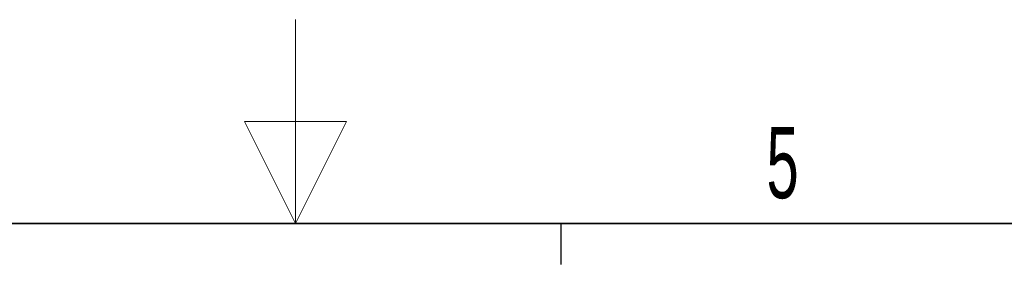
# Paper-space layout 'Blatt2' of a CAD drawing. Header units: millimetres. Extents: x 5 to 418, y 2 to 292.
# Tile 71 of 77: x 203 to 252, y 280 to 292. Entities that reach past the tile are written whole.
import ezdxf

# ---------------------------------------------------------------- set-up
doc = ezdxf.new("R2010")
doc.units = ezdxf.units.MM
doc.layers.add('SLD-0', color=7, linetype='Continuous')
doc.styles.add('SLDTEXTSTYLE0', font='TXT', dxfattribs={"width": 0.605})

psp = doc.layouts.new('Blatt2')

# ---------------------------------------------------------------- linework, layer by layer
at = {"layer": 'SLD-0', "lineweight": 18}
for p, q in [((217, 292.5), (217, 282.5)), ((219.5, 287.5), (214.5, 287.5)), ((214.5, 287.5), (217, 282.5)), ((217, 282.5), (219.5, 287.5))]:
    psp.add_line(p, q, dxfattribs=at)
at = {"layer": 'SLD-0', "lineweight": 35}
psp.add_line((408, 282.5), (26, 282.5), dxfattribs=at)
at = {"layer": 'SLD-0'}
psp.add_line((230, 280.5), (230, 282.5), dxfattribs=at)
psp.add_line((230, 280.5), (230, 282.5), dxfattribs=at)

# ---------------------------------------------------------------- texts
at = {"layer": 'SLD-0', "insert": (240.853, 287.243), "char_height": 3.5, "attachment_point": 2, "style": 'SLDTEXTSTYLE0'}
psp.add_mtext('5', dxfattribs=at)

doc.saveas('drawing.dxf')
